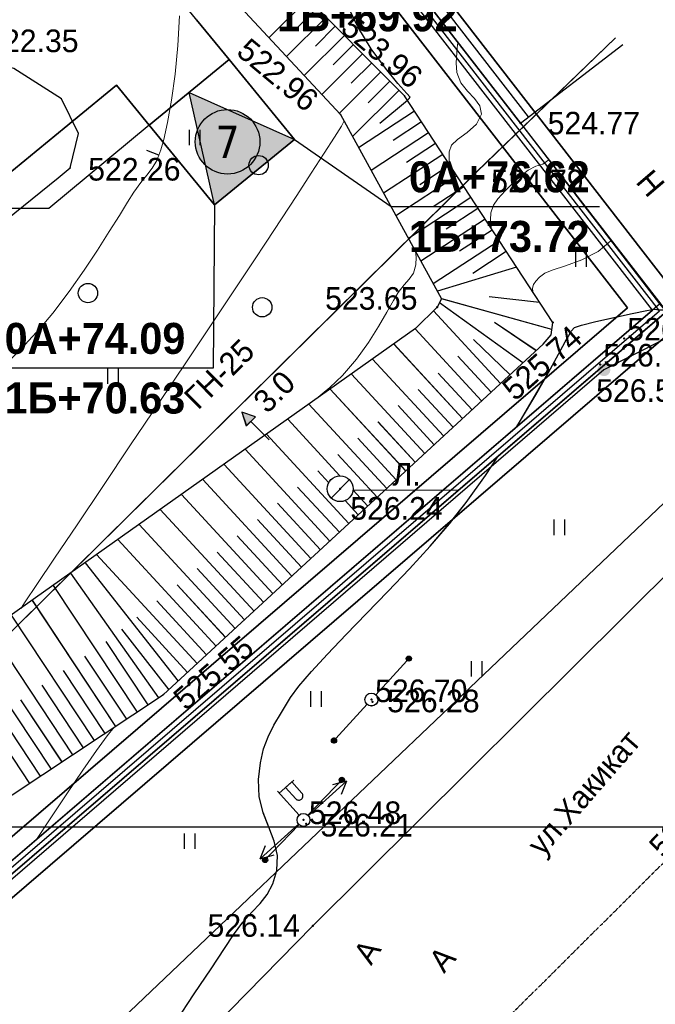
# Model space of a CAD drawing. Header units: millimetres. Extents: x 767170 to 66149698, y -983507 to 2493658.
# Tile 143 of 256: x 2472488 to 2497115, y -714514 to -676377. Entities that reach past the tile are written whole.
import ezdxf
from ezdxf.enums import TextEntityAlignment as Align

# ---------------------------------------------------------------- set-up
doc = ezdxf.new("R2010")
doc.units = ezdxf.units.MM
for name, pattern in [('Д_ТРОТ_ТРУБА', [3, 1.5, -1.5]), ('ДОРОГИ_СТРОЯЩ', [9, 8, -1]), ('Контура низ откосов  Штриховая 0.1-0.5 - - - - - - -', [0.6, 0.1, -0.5])]:
    doc.linetypes.add(name, pattern=pattern)
for name, color, linetype in [('(004) Точки рельефа', 7, 'Continuous'), ('(004a) Точки рельефа (отк.)', 7, 'Continuous'), ('(007) Здания', 7, 'Continuous'), ('(011) Колодцы', 7, 'Continuous'), ('(013) Газ', 30, 'ИК_Газопровод -------г--------'), ('(022) Возд. Линии', 7, 'Continuous'), ('(025) Дорога', 7, 'Continuous'), ('(031) Горизонтали', 42, 'Continuous'), ('(035) Откосы', 7, 'Continuous'), ('(036) Растительность', 7, 'Continuous'), ('(038) Деревья', 7, 'Continuous'), ('(039) Земля', 7, 'Continuous'), ('(040) Ограда', 7, 'Continuous'), ('A_STROYSETKA', 5, 'Continuous'), ('G_KOORD', 7, 'Continuous'), ('GLUXOY OG', 7, 'Continuous'), ('METALL OG', 7, 'Continuous'), ('V-NODE-TEXT', 11, 'Continuous'), ('Пикет', 7, 'Continuous')]:
    doc.layers.add(name, color=color, linetype=linetype)
for name, color, linetype, lineweight in [('(032) Горизонтали утолщенные', 32, 'Continuous', 30), ('(042) Бергштрих', 32, 'Continuous', 30), ('ВВГ 3х2.5', 5, 'Continuous', 40)]:
    doc.layers.add(name, color=color, linetype=linetype, lineweight=lineweight)
doc.styles.add('BM-431', font='txt')
doc.styles.add('D-431', font='txt')
doc.styles.add('FAYZXON', font='GOTHICB.TTF')
doc.styles.add('P-131', font='txt')
doc.styles.add('S', font='txtwr', dxfattribs={"oblique": 15})
doc.styles.get("Standard").update_dxf_attribs({"font": 'isocpeui.ttf'})
doc.styles.add('Tahoma', font='tahoma.ttf')
doc.linetypes.add('FENCELINE1', pattern='A,6.35,-2.54,[133,ltypeshp.shx,S=2.54,R=0,X=-2.54,Y=0],-2.54,25.4', length=36.83)
doc.linetypes.add('GAZ_VOZDUSH', pattern='A,1,-2,["~",Standard,S=3,R=0,X=-1.5,Y=-1.5],-1,10', length=14)
doc.linetypes.add('ИК_Газопровод -------г--------', pattern='A,9,-0.6,["Г",Standard,S=1.2,R=0,X=0,Y=-0.6],-1.2', length=10.8)
doc.linetypes.add('ОГРАДА_БЕТ', pattern='A,4,["|",Standard,S=0.8,R=0,X=0,Y=-0.8],4', length=8)
doc.linetypes.add('ОГРАДА_ГЛИН', pattern='A,4,["|",Standard,S=0.8,R=0,X=0,Y=-0.8],0.5,["|",Standard,S=0.8,R=0,X=0,Y=-0.8],3.5', length=8)

# ---------------------------------------------------------------- blocks, each defined once
blk = doc.blocks.new('d')
at = {"layer": '(038) Деревья'}
blk.add_ellipse((0, 0), major_axis=(0.265, 0.265), ratio=1, start_param=5.497787, end_param=11.780972, dxfattribs=at)
blk = doc.blocks.new('I04010')
for p, q in [((-0.412273, 0.007146), (-0.412273, 1.207146)), ((0.387727, 1.207146), (0.387727, 0.007146))]:
    blk.add_line(p, q)
blk = doc.blocks.new('STOLB-flat-6')
at = {"layer": '(022) Возд. Линии'}
blk.add_circle((0, 0), 0.25, dxfattribs=at)
blk = doc.blocks.new('s3-flat-18')
at = {"layer": '(022) Возд. Линии'}
h = blk.add_hatch(dxfattribs=at)
h.set_pattern_fill('ACET-2D-ANSI31', color=256, scale=0.01, angle=46.2272, style=0)
h.set_pattern_definition([(91.227215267, (-32274.242018, -79600.45155), (-0.031742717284, -0.000679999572), [])])
edge = h.paths.add_edge_path()
edge.add_arc((1.314, 1.372), 0.1, 0, 360)
blk.add_lwpolyline([(0, 0), (1.384, 1.444)], dxfattribs=at)
blk.add_circle((1.314, 1.372), 0.1, dxfattribs=at)
blk = doc.blocks.new('s4-flat-18')
at = {"layer": '(022) Возд. Линии'}
h = blk.add_hatch(dxfattribs=at)
h.set_pattern_fill('ACET-2D-ANSI31', color=256, scale=0.01, angle=226.2272, style=0)
h.set_pattern_definition([(271.227215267, (-32273.89705, -79600.091478), (0.031742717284, 0.000679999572), [])])
edge = h.paths.add_edge_path()
edge.add_arc((-1.314, -1.372), 0.1, 0, 360)
blk.add_lwpolyline([(0, 0), (-1.384, -1.444)], dxfattribs=at)
blk.add_circle((-1.314, -1.372), 0.1, dxfattribs=at)
blk = doc.blocks.new('prov-s-flat-14')
at = {"layer": '(022) Возд. Линии'}
for name, p in [('s3-flat-18', (0.172, 0.179)), ('s4-flat-18', (-0.173, -0.181))]:
    blk.add_blockref(name, p, dxfattribs=at)
blk = doc.blocks.new('STOLB-flat-7')
at = {"layer": '(022) Возд. Линии'}
blk.add_circle((0, 0), 0.25, dxfattribs=at)
blk = doc.blocks.new('s3-flat-19')
at = {"layer": '(022) Возд. Линии'}
h = blk.add_hatch(dxfattribs=at)
h.set_pattern_fill('ACET-2D-ANSI31', color=256, scale=0.01, angle=47.5732, style=0)
h.set_pattern_definition([(92.57319229, (-32276.870753, -79605.11854), (-0.031717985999, -0.001425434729), [])])
edge = h.paths.add_edge_path()
edge.add_arc((1.282, 1.402), 0.1, 0, 360)
blk.add_lwpolyline([(0, 0), (1.349, 1.476)], dxfattribs=at)
blk.add_circle((1.282, 1.402), 0.1, dxfattribs=at)
blk = doc.blocks.new('s4-flat-19')
at = {"layer": '(022) Возд. Линии'}
h = blk.add_hatch(dxfattribs=at)
h.set_pattern_fill('ACET-2D-ANSI31', color=256, scale=0.01, angle=227.5732, style=0)
h.set_pattern_definition([(272.57319229, (-32276.534338, -79604.750465), (0.031717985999, 0.001425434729), [])])
edge = h.paths.add_edge_path()
edge.add_arc((-1.282, -1.402), 0.1, 0, 360)
blk.add_lwpolyline([(0, 0), (-1.349, -1.476)], dxfattribs=at)
blk.add_circle((-1.282, -1.402), 0.1, dxfattribs=at)
blk = doc.blocks.new('prov-s-flat-15')
at = {"layer": '(022) Возд. Линии'}
for name, p in [('s3-flat-19', (0.168, 0.183)), ('s4-flat-19', (-0.169, -0.185))]:
    blk.add_blockref(name, p, dxfattribs=at)
blk = doc.blocks.new('S2-flat-11')
at = {"layer": '(022) Возд. Линии'}
for p, q in [((0, 0), (1.486, 1.338)), ((1.486, 1.338), (0.947, 1.189)), ((1.486, 1.338), (1.282, 0.818))]:
    blk.add_line(p, q, dxfattribs=at)
blk = doc.blocks.new('S1-flat-11')
at = {"layer": '(022) Возд. Линии'}
for p, q in [((0, 0), (-1.486, -1.338)), ((-1.486, -1.338), (-1.282, -0.818)), ((-1.486, -1.338), (-0.947, -1.189))]:
    blk.add_line(p, q, dxfattribs=at)
blk = doc.blocks.new('f-flat-10')
at = {"layer": '(022) Возд. Линии'}
for points in [[(-0.937, 1.04), (-0.379, 1.542)], [(-0.167, 0.186), (-1.004, 1.115)]]:
    blk.add_lwpolyline(points, dxfattribs=at)
blk.add_lwpolyline([(-0.073, 0.809), (-0.073, 0.809, 0.414214), (-0.061, 1.039), (-0.454, 1.475), (-0.695, 1.258), (-0.302, 0.821, 0.414214)], format="xyb", close=True, dxfattribs=at)
blk.add_circle((0, 0), 0.25, dxfattribs=at)
blk = doc.blocks.new('I01171-flat-7')
at = {"layer": '(011) Колодцы'}
blk.add_line((-0.349, -0.361), (0.349, 0.351), dxfattribs=at)
blk.add_circle((0, 0), 0.5, dxfattribs=at)
at = {"color": 4, "style": 'S', "oblique": 15}
blk.add_attdef('Z', (0.547, 0.808), '', height=1, rotation=90, dxfattribs=at)
blk = doc.blocks.new('wef-flat-9')
at = {"layer": '(025) Дорога', "linetype": 'Д_ТРОТ_ТРУБА'}
blk.add_hatch(color=0, dxfattribs=at).paths.add_polyline_path([(-1751554.747, -1402386.181), (-1751554.392, -1402385.83), (-1751554.921, -1402385.65)])
at = {"layer": '(022) Возд. Линии', "color": 0}
for points in [[(-1751554.921, -1402385.65), (-1751554.747, -1402386.181)], [(-1751553.867, -1402386.717), (-1751554.569, -1402386.006)]]:
    blk.add_lwpolyline(points, dxfattribs=at)
at = {"layer": '(025) Дорога', "color": 0, "linetype": 'Д_ТРОТ_ТРУБА'}
blk.add_lwpolyline([(-1751554.747, -1402386.181), (-1751554.392, -1402385.83), (-1751554.921, -1402385.65), (-1751554.747, -1402386.181)], close=True, dxfattribs=at)
blk.add_lwpolyline([(-1751554.747, -1402386.181), (-1751554.392, -1402385.83)], dxfattribs=at)
blk = doc.blocks.new('Topo Xos')
at = {"layer": '(013) Газ', "linetype": 'ByBlock', "transparency": 16777216}
h = blk.add_hatch(color=0, dxfattribs=at)
edge = h.paths.add_edge_path()
edge.add_arc((42.371, -118.322), 0.25, 0, 360)
at = {"layer": '(004) Точки рельефа', "color": 7, "linetype": 'ByBlock', "lineweight": -2, "transparency": 16777216}
for p in [(34.649, -107.716), (32.163, -108.435), (39.134, -108.771), (21.687, -110.507), (37.439, -110.659), (35.908, -115.901), (40.386, -116.493), (32.149, -122.932), (25.311, -130.903), (33.362, -131.097), (30.729, -135.76), (31.087, -139.861)]:
    blk.add_point(p, dxfattribs=at)
at = {"layer": '(004a) Точки рельефа (отк.)', "color": 7, "linetype": 'ByBlock', "lineweight": -2, "transparency": 16777216}
for p in [(43.15, -117.108), (42.224, -118.117)]:
    blk.add_point(p, dxfattribs=at)
at = {"layer": '(007) Здания', "ltscale": 600, "transparency": 16777216}
for points in [[(39.134, -108.771), (43.096, -105.721)], [(39.134, -108.771), (44.525, -115.774), (45.74, -117.222)]]:
    blk.add_lwpolyline(points, dxfattribs=at)
at = {"layer": '(013) Газ', "linetype": 'GAZ_VOZDUSH', "ltscale": 600, "transparency": 16777216, "flags": 128}
for points in [[(211.363, 129.819), (211.209, 128.871), (207.778, 121.494), (202.64, 118.683), (188.166, 85.176), (177.148, 55.188), (172.051, 44.881), (154.526, 10.276), (125.133, -20.235), (128.406, -27.612), (104.917, -48.213), (106.152, -52.909), (104.176, -59.427), (65.329, -101.114), (61.676, -103.137), (50.307, -114.313), (42.371, -118.322), (-2.23, -156.679), (-4.629, -158.957)], [(42.824, -105.462), (37.439, -110.659), (15.198, -132.624), (-12.398, -158.997), (-15.624, -162.344), (-12.587, -165.746), (-13.71, -166.794)]]:
    blk.add_lwpolyline(points, dxfattribs=at)
at = {"layer": '(022) Возд. Линии', "color": 0, "ltscale": 600, "transparency": 16777216, "flags": 128}
blk.add_lwpolyline([(32.647, -122.979), (36.742, -122.984)], dxfattribs=at)
at = {"layer": '(025) Дорога', "linetype": 'Д_ТРОТ_ТРУБА', "ltscale": 600, "transparency": 16777216, "flags": 128}
blk.add_lwpolyline([(223.139, 118.213), (208.245, 89.448), (197.876, 69.507), (189.707, 53.958), (176.533, 32.47), (171.951, 25.289), (161.032, 1.412), (144.541, -23.563), (132.433, -37.824), (113.3, -57.675), (94.179, -76.92), (79.849, -91.248), (51.179, -119.895), (31.087, -139.861), (16.304, -154.937), (-0.773, -172.153), (-3.755, -175.128)], dxfattribs=at)
at = {"layer": '(031) Горизонтали', "color": 42, "linetype": 'Continuous', "lineweight": 0, "ltscale": 600, "transparency": 16777216}
for points in [[(19.241, -118.075), (19.933, -117.358), (20.531, -116.708), (21.014, -116.133), (21.649, -115.292), (22.229, -114.469), (22.749, -113.688), (23.207, -112.972), (23.596, -112.344), (23.914, -111.827), (24.156, -111.443), (24.423, -111.073), (24.658, -110.785), (24.865, -110.52), (25.047, -110.215), (25.209, -109.81), (25.316, -109.403), (25.457, -108.743), (25.61, -107.882), (25.753, -106.872), (25.867, -105.765), (25.93, -104.61)], [(36.387, -110.375), (36.368, -110.099), (36.38, -109.877), (36.463, -109.629), (36.692, -109.402), (37.071, -109.137), (37.438, -108.815), (37.63, -108.417), (37.568, -108.096), (37.357, -107.815), (37.08, -107.533), (36.822, -107.209), (36.666, -106.804), (36.65, -106.433), (36.688, -105.85), (36.712, -105.647)], [(19.772, -127.569), (19.785, -127.558), (19.952, -127.312), (20.404, -126.64), (21.089, -125.621), (21.957, -124.329), (22.955, -122.842), (24.033, -121.236), (25.139, -119.587), (26.22, -117.972), (27.227, -116.468), (28.106, -115.152), (28.808, -114.099), (29.279, -113.386), (29.873, -112.481), (30.469, -111.572), (31.032, -110.707), (31.53, -109.938), (31.929, -109.314), (32.196, -108.885), (32.297, -108.702), (32.295, -108.674)], [(38, -112.842), (38, -112.842), (37.977, -112.511), (37.99, -112.244), (38.091, -111.948), (38.261, -111.698), (38.54, -111.389), (38.867, -111.068), (39.183, -110.786), (39.429, -110.589), (39.733, -110.442), (40.004, -110.359), (40.233, -110.198)], [(39.612, -115.309), (39.612, -115.309), (39.607, -115.158), (39.642, -115.019), (39.726, -114.897), (39.876, -114.741), (40.076, -114.578), (40.364, -114.463), (40.885, -114.298), (41.519, -114.064), (42.144, -113.746), (42.642, -113.327)], [(31.162, -119.5), (31.747, -119.013), (32.245, -118.549), (32.785, -117.91), (33.249, -117.265), (33.641, -116.648), (33.962, -116.096), (34.215, -115.644), (34.402, -115.329), (34.628, -115.036), (34.83, -114.812), (34.99, -114.58), (35.088, -114.265), (35.092, -113.956), (35.07, -113.727)], [(20.408, -136.483), (20.86, -135.799), (21.557, -134.755), (22.182, -133.831), (22.713, -133.067), (23.126, -132.501), (23.396, -132.171)]]:
    blk.add_lwpolyline(points, dxfattribs=at)
at = {"layer": '(032) Горизонтали утолщенные', "color": 32, "linetype": 'Continuous', "lineweight": 30, "ltscale": 600, "transparency": 16777216}
for points in [[(34.775, -107.908), (34.781, -107.854), (34.823, -107.815), (34.865, -107.766), (34.733, -107.622), (34.387, -107.233), (33.903, -106.643), (33.358, -105.899), (32.83, -105.045), (32.394, -104.127), (32.128, -103.189), (32.034, -102.316), (32.053, -101.535), (32.17, -100.802), (32.37, -100.077), (32.377, -100.058)], [(38.996, -120.522), (39.139, -120.291), (39.725, -119.3), (40.222, -118.427), (40.612, -117.723), (40.874, -117.24), (40.992, -117.028), (41.097, -116.832), (41.234, -116.681), (41.5, -116.597), (42.056, -116.46), (42.76, -116.301), (43.466, -116.149), (44.031, -116.033), (44.31, -115.982), (44.519, -116.004), (44.715, -116)], [(25.784, -143.576), (26.499, -142.497), (27.147, -141.527), (27.673, -140.74), (28.023, -140.212), (28.384, -139.722), (28.729, -139.335), (29.047, -138.996), (29.323, -138.649), (29.546, -138.24), (29.702, -137.713), (29.723, -137.132), (29.593, -136.583), (29.384, -136.041), (29.165, -135.478), (29.007, -134.871), (28.981, -134.192), (29.062, -133.543), (29.186, -133.009), (29.357, -132.54), (29.584, -132.085), (29.872, -131.595), (30.228, -131.021), (30.555, -130.574), (31.044, -130.005), (31.665, -129.335), (32.386, -128.583), (33.175, -127.768), (34.001, -126.912), (34.831, -126.033), (35.635, -125.151), (36.38, -124.287), (37.035, -123.46), (37.775, -122.422), (38.269, -121.673)]]:
    blk.add_lwpolyline(points, dxfattribs=at)
at = {"layer": '(035) Откосы', "ltscale": 600, "transparency": 16777216}
for p, q in [((29.396, -105.458), (30.904, -103.955)), ((30.496, -105.067), (31.257, -104.31)), ((30.077, -106.19), (31.609, -104.664)), ((31.19, -105.787), (31.962, -105.018)), ((30.758, -106.923), (32.315, -105.372)), ((31.883, -106.508), (32.668, -105.726)), ((31.439, -107.656), (33.021, -106.081)), ((32.577, -107.228), (33.373, -106.435)), ((32.12, -108.388), (33.726, -106.789)), ((33.231, -107.988), (34.079, -107.143)), ((32.633, -109.289), (34.432, -107.497)), ((33.688, -108.77), (34.754, -107.876)), ((32.863, -109.709), (35.028, -108.295)), ((34.203, -109.431), (35.301, -108.713)), ((33.346, -110.588), (35.575, -109.132)), ((34.718, -110.289), (35.848, -109.55)), ((33.829, -111.467), (36.122, -109.968)), ((35.233, -111.147), (36.395, -110.387)), ((34.311, -112.346), (36.669, -110.805)), ((35.748, -112.005), (36.942, -111.224)), ((34.794, -113.225), (37.216, -111.642)), ((36.262, -112.863), (37.489, -112.061)), ((35.277, -114.104), (37.763, -112.479)), ((36.777, -113.721), (38.037, -112.898)), ((35.759, -114.983), (38.31, -113.316)), ((37.292, -114.579), (38.584, -113.735)), ((35.767, -116.04), (38.364, -118.853)), ((35.055, -116.743), (37.629, -119.531)), ((34.232, -117.325), (36.895, -120.21)), ((37.311, -117.154), (38.731, -118.514)), ((36.705, -117.793), (37.997, -119.192)), ((33.409, -117.908), (36.16, -120.888)), ((32.587, -118.491), (35.425, -121.566)), ((35.953, -118.452), (37.262, -119.871)), ((31.764, -119.074), (34.691, -122.244)), ((35.174, -119.083), (36.527, -120.549)), ((30.941, -119.657), (33.956, -122.922)), ((34.395, -119.713), (35.793, -121.227)), ((30.118, -120.239), (32.142, -122.432)), ((33.617, -120.344), (35.058, -121.905)), ((29.296, -120.822), (32.487, -124.279)), ((32.838, -120.974), (34.323, -122.583)), ((28.473, -121.405), (31.752, -124.957)), ((32.059, -121.605), (33.589, -123.262)), ((27.65, -121.988), (31.017, -125.635)), ((31.281, -122.235), (31.707, -122.698)), ((26.828, -122.571), (30.283, -126.313)), ((26.005, -123.153), (29.548, -126.992)), ((30.502, -122.866), (32.119, -124.618)), ((32.647, -122.979), (33.221, -123.601)), ((29.723, -123.496), (31.385, -125.296)), ((32.347, -123.391), (32.854, -123.94)), ((25.182, -123.736), (28.813, -127.67)), ((24.359, -124.319), (28.079, -128.348)), ((28.944, -124.127), (30.65, -125.974)), ((23.537, -124.902), (27.344, -129.026)), ((28.166, -124.757), (29.915, -126.653)), ((27.387, -125.388), (29.181, -127.331)), ((22.265, -125.803), (25.875, -130.383)), ((22.714, -125.485), (26.609, -129.704)), ((21.699, -126.204), (25.117, -131.031)), ((26.608, -126.018), (28.446, -128.009)), ((21.032, -126.676), (24.283, -131.584)), ((25.83, -126.649), (27.711, -128.687)), ((20.216, -127.254), (23.45, -132.136)), ((25.051, -127.279), (26.977, -129.365)), ((19.4, -127.832), (22.616, -132.688)), ((24.272, -127.91), (26.242, -130.044)), ((18.582, -128.408), (21.783, -133.24)), ((23.685, -128.37), (25.507, -130.722)), ((23.07, -128.847), (24.7, -131.308)), ((17.764, -128.984), (20.949, -133.792)), ((16.946, -129.56), (20.115, -134.344)), ((22.245, -129.412), (23.867, -131.86)), ((21.42, -129.978), (23.033, -132.412)), ((20.595, -130.542), (22.199, -132.964)), ((19.769, -131.106), (21.366, -133.516)), ((18.944, -131.67), (20.532, -134.068))]:
    blk.add_line(p, q, dxfattribs=at)
at = {"layer": '(035) Откосы', "linetype": 'Контура низ откосов  Штриховая 0.1-0.5 - - - - - - -', "ltscale": 600, "transparency": 16777216}
blk.add_lwpolyline([(14.281, -85.984), (20.727, -96.133), (32.163, -108.435), (36.083, -115.573), (35.908, -115.901), (35.074, -116.729), (19.635, -127.666), (6.134, -137.179), (-1.835, -146.353), (-12.255, -157.943)], dxfattribs=at)
at = {"layer": '(035) Откосы', "ltscale": 600, "transparency": 16777216}
for points in [[(-9.862, -160.886), (2.903, -149.919), (7.746, -142.538), (25.311, -130.903), (40.01, -117.334), (40.328, -116.97), (40.386, -116.493), (34.649, -107.716), (22.507, -95.526), (14.281, -85.984)], [(38.987, -114.353), (35.924, -115.282)], [(39.879, -115.717), (37.924, -115.495)], [(39.233, -118.052), (35.996, -115.737)], [(40.353, -116.767), (36.083, -115.573)], [(39.739, -117.584), (38.128, -116.495)]]:
    blk.add_lwpolyline(points, dxfattribs=at)
at = {"layer": '(039) Земля', "linetype": 'Контура низ откосов  Штриховая 0.1-0.5 - - - - - - -', "ltscale": 600, "transparency": 16777216, "flags": 128}
blk.add_lwpolyline([(2.811, -120.244), (3.342, -122.121), (4.455, -122.912), (5.28, -123.305), (18.645, -112.966), (21.231, -110.886), (21.687, -110.507), (22.018, -109.166), (21.349, -107.829), (19.504, -106.655), (18.058, -106.32), (3.027, -119.591), (2.811, -120.244)], dxfattribs=at)
at = {"layer": '(040) Ограда', "linetype": 'ОГРАДА_БЕТ', "ltscale": 600, "transparency": 16777216, "flags": 128}
for points in [[(39.134, -108.771), (13.815, -76.126), (34.668, -57.395), (34.936, -57.692), (35.233, -57.425)], [(-12.255, -157.943), (-9.862, -160.886), (-9.1, -161.822), (44.525, -115.774)]]:
    blk.add_lwpolyline(points, dxfattribs=at)
at = {"layer": '(040) Ограда', "ltscale": 600, "transparency": 16777216, "flags": 128}
blk.add_lwpolyline([(39.45, -108.525), (14.359, -76.175), (34.638, -57.96), (34.905, -58.257), (35.5, -57.722)], dxfattribs=at)
at = {"layer": '(040) Ограда', "ltscale": 600, "transparency": 16777216}
blk.add_lwpolyline([(-12.565, -158.195), (-10.172, -161.138), (-9.151, -162.393), (44.786, -116.077)], dxfattribs=at)
at = {"layer": '(042) Бергштрих', "color": 32, "linetype": 'Continuous', "lineweight": 30, "ltscale": 600, "transparency": 16777216}
blk.add_line((25.128, -110.013), (24.663, -109.828), dxfattribs=at)
at = {"layer": '(022) Возд. Линии', "transparency": 16777216}
for name, p in [('wef-flat-9', (1751583.262, 1402265.682)), ('I01171-flat-7', (32.149, -122.932)), ('prov-s-flat-15', (33.363, -131.096)), ('STOLB-flat-7', (33.362, -131.097)), ('prov-s-flat-14', (30.73, -135.759)), ('f-flat-10', (30.729, -135.76)), ('S2-flat-11', (30.913, -135.595)), ('STOLB-flat-6', (30.729, -135.76)), ('S1-flat-11', (30.542, -135.928))]:
    blk.add_blockref(name, p, dxfattribs=at)
at = {"layer": '(036) Растительность', "linetype": 'Continuous', "transparency": 16777216, "xscale": 0.5, "yscale": 0.5, "zscale": 0.5}
for p in [(26.515, -109.629), (41.488, -114.34), (23.354, -118.875), (40.646, -124.731), (37.441, -130.213), (31.224, -131.377), (26.329, -136.883)]:
    blk.add_blockref('I04010', p, dxfattribs=at)
at = {"layer": '(038) Деревья', "linetype": 'Continuous', "transparency": 16777216}
for p in [(28.992, -110.399), (22.379, -115.353), (29.13, -115.904)]:
    blk.add_blockref('d', p, dxfattribs=at)
at = {"layer": '(004) Точки рельефа', "linetype": 'ByBlock', "transparency": 16777216, "char_height": 0.875, "attachment_point": 4, "style": 'D-431'}
for s, insert, rotation in [('523.96', (32.397, -104.861), 320.1704), ('522.96', (28.36, -105.757), 320.1704), ('525.74', (38.639, -119.244), 41.4416), ('525.55', (25.889, -131.232), 40.8179)]:
    blk.add_mtext(s, dxfattribs=dict(at, insert=insert, rotation=rotation))
for s, insert in [('522.35', (18.436, -105.59)), ('524.77', (40.19, -108.779)), ('522.26', (22.387, -110.564)), ('524.79', (38.002, -111.018)), ('523.65', (31.567, -115.567)), ('526.59', (42.07, -119.135)), ('526.24', (32.544, -123.698)), ('526.28', (33.973, -131.158)), ('526.21', (31.387, -135.97)), ('526.14', (27.011, -139.854))]:
    blk.add_mtext(s, dxfattribs=dict(at, insert=insert))
at = {"layer": '(004a) Точки рельефа (отк.)', "linetype": 'ByBlock', "transparency": 16777216, "char_height": 0.875, "attachment_point": 4, "style": 'D-431'}
for s, insert in [('526.59', (43.275, -116.758)), ('526.53', (42.349, -117.767))]:
    blk.add_mtext(s, dxfattribs=dict(at, insert=insert))
at = {"layer": '(007) Здания', "transparency": 16777216, "style": 'P-131'}
blk.add_text('Н', height=0.88, rotation=310.4615, dxfattribs=at).set_placement((43.568, -111.06))
at = {"layer": '(011) Колодцы', "transparency": 16777216, "style": 'BM-431'}
blk.add_text('Л.', height=0.875, dxfattribs=at).set_placement((34.178, -122.809))
at = {"layer": '(013) Газ', "color": 0, "linetype": 'Continuous', "transparency": 16777216, "style": 'BM-431'}
for s, p in [('ГН-25', (26.646, -119.913)), ('3.0', (29.325, -120.055))]:
    blk.add_text(s, height=0.875, rotation=44.6423, dxfattribs=at).set_placement(p)
at = {"layer": '(025) Дорога', "linetype": 'ДОРОГИ_СТРОЯЩ', "transparency": 16777216, "style": 'BM-431'}
blk.add_text('A', height=0.875, rotation=57.4738, dxfattribs=at).set_placement((33.353, -141.425))
blk = doc.blocks.new('A$Cf7d37bc6')
h = blk.add_hatch(color=1)
h.dxf.hatch_style = 1
h.paths.add_polyline_path([(-1024, 1718), (-695, -2742), (2742, -695)])
blk.add_lwpolyline([(-2742, 695), (695, 2742), (2742, -695), (-695, -2742)], close=True)
blk.add_lwpolyline([(-695, -2742), (-1024, 1718), (2742, -695)])
blk = doc.blocks.new('KOORDINIR')
at = {"color": 0}
for tag, p in [('Y', (0, 1.2)), ('X', (0, -3.8))]:
    blk.add_attdef(tag, p, '', height=2.6, dxfattribs=at)
blk = doc.blocks.new('Eksplikatsia')
h = blk.add_hatch(color=2)
h.dxf.hatch_style = 1
edge = h.paths.add_edge_path()
edge.add_arc((0, 0), 1250, 0, 360)
at = {"lineweight": 30}
blk.add_circle((0, 0), 1250, dxfattribs=at)
at = {"color": 1}
blk.add_attdef('№', text='', height=1250, dxfattribs=at).set_placement((0, 0), align=Align.MIDDLE_CENTER)
blk = doc.blocks.new('A$Cccaa34c6')
at = {"layer": 'A_STROYSETKA', "linetype": 'Continuous'}
blk.add_line((-7707.2, 50000), (250000, 50000), dxfattribs=at)
blk = doc.blocks.new('asdaw1234141')
at = {"layer": '(013) Газ', "linetype": 'ByBlock'}
h = blk.add_hatch(color=0, dxfattribs=at)
edge = h.paths.add_edge_path()
edge.add_arc((-14289, -32290), 250, 0, 360)
at = {"layer": '(004) Точки рельефа', "color": 7, "linetype": 'ByBlock', "lineweight": -2}
for p in [(-17525, -22739), (-20751, -29869), (-16273, -30461), (-24510, -36900), (-23297, -45065), (-25930, -49728), (-25572, -53829)]:
    blk.add_point(p, dxfattribs=at)
at = {"layer": '(004a) Точки рельефа (отк.)', "color": 7, "linetype": 'ByBlock', "lineweight": -2}
for p in [(-13509, -31076), (-14435, -32085)]:
    blk.add_point(p, dxfattribs=at)
at = {"layer": '(007) Здания', "ltscale": 600}
for points in [[(-17525, -22739), (-13563, -19689)], [(-17525, -22739), (-12134, -29742), (-10919, -31190)]]:
    blk.add_lwpolyline(points, dxfattribs=at)
at = {"layer": '(013) Газ', "linetype": 'GAZ_VOZDUSH', "ltscale": 600, "flags": 128}
blk.add_lwpolyline([(-13836, -19430), (-19220, -24627), (-41461, -46592), (-69057, -72965), (-72284, -76313), (-69246, -79714), (-70369, -80762)], dxfattribs=at)
at = {"layer": '(022) Возд. Линии', "color": 0, "ltscale": 600, "flags": 128}
blk.add_lwpolyline([(-24012, -36947), (-19917, -36952)], dxfattribs=at)
at = {"layer": '(025) Дорога', "linetype": 'Д_ТРОТ_ТРУБА', "elevation": 524612}
blk.add_lwpolyline([(-64493, -105070), (-53854, -94447), (-47824, -88199), (-45983, -86685), (-44042, -84841), (-41326, -81884), (-39588, -79458), (-31164, -70747), (-21589, -60944), (-12051, -51459), (-2009, -41732), (6767, -33428), (12566, -27815), (14277, -26160)], dxfattribs=at)
at = {"layer": '(031) Горизонтали', "color": 42, "linetype": 'Continuous', "lineweight": 0, "ltscale": 600}
for points in [[(-36887, -41537), (-36874, -41526), (-36708, -41280), (-36256, -40609), (-35570, -39589), (-34702, -38297), (-33704, -36810), (-32626, -35204), (-31521, -33555), (-30439, -31941), (-29433, -30437), (-28553, -29120), (-27852, -28067), (-27380, -27355), (-26786, -26450), (-26190, -25540), (-25627, -24676), (-25129, -23906), (-24730, -23283), (-24463, -22854), (-24362, -22670), (-24364, -22643)], [(-18659, -26810), (-18659, -26810), (-18683, -26480), (-18669, -26212), (-18569, -25917), (-18398, -25667), (-18120, -25357), (-17792, -25037), (-17476, -24754), (-17230, -24558), (-16926, -24410), (-16655, -24327), (-16427, -24166)], [(-17047, -29277), (-17047, -29277), (-17052, -29126), (-17018, -28987), (-16934, -28865), (-16784, -28709), (-16583, -28546), (-16295, -28432), (-15774, -28266), (-15140, -28032), (-14515, -27714), (-14018, -27295)], [(-25498, -33469), (-24913, -32982), (-24414, -32517), (-23875, -31879), (-23410, -31233), (-23018, -30616), (-22697, -30064), (-22444, -29613), (-22257, -29298), (-22031, -29005), (-21829, -28780), (-21670, -28548), (-21571, -28233), (-21567, -27924), (-21590, -27696)], [(-36251, -50451), (-35799, -49767), (-35103, -48723), (-34477, -47800), (-33946, -47035), (-33533, -46469), (-33264, -46140)]]:
    blk.add_lwpolyline(points, dxfattribs=at)
at = {"layer": '(032) Горизонтали утолщенные', "color": 32, "linetype": 'Continuous', "lineweight": 30, "ltscale": 600}
for points in [[(-17663, -34490), (-17520, -34259), (-16934, -33268), (-16437, -32395), (-16048, -31691), (-15785, -31208), (-15667, -30996), (-15562, -30801), (-15426, -30650), (-15160, -30565), (-14603, -30428), (-13899, -30269), (-13193, -30117), (-12628, -30001), (-12349, -29951), (-12141, -29972), (-11944, -29968)], [(-30876, -57545), (-30161, -56466), (-29512, -55495), (-28986, -54708), (-28636, -54180), (-28275, -53690), (-27930, -53303), (-27613, -52964), (-27336, -52618), (-27114, -52208), (-26957, -51681), (-26936, -51100), (-27066, -50552), (-27275, -50009), (-27494, -49447), (-27652, -48839), (-27679, -48161), (-27597, -47512), (-27474, -46978), (-27302, -46508), (-27075, -46053), (-26787, -45564), (-26432, -44989), (-26105, -44542), (-25615, -43974), (-24994, -43303), (-24273, -42551), (-23484, -41737), (-22659, -40880), (-21828, -40001), (-21025, -39120), (-20279, -38255), (-19624, -37428), (-18884, -36390), (-18390, -35641)]]:
    blk.add_lwpolyline(points, dxfattribs=at)
at = {"layer": '(035) Откосы', "ltscale": 600}
for p, q in [((-19367, -28547), (-18076, -27703)), ((-20892, -30009), (-18295, -32822)), ((-21604, -30711), (-19030, -33500)), ((-19348, -31122), (-17928, -32483)), ((-22427, -31294), (-19765, -34178)), ((-23250, -31877), (-20499, -34856)), ((-19955, -31761), (-18663, -33161)), ((-24073, -32459), (-21234, -35534)), ((-20707, -32421), (-19397, -33839)), ((-24895, -33042), (-21969, -36213)), ((-21485, -33051), (-20132, -34517)), ((-25718, -33625), (-22703, -36891)), ((-22264, -33682), (-20867, -35195)), ((-26541, -34208), (-24517, -36400)), ((-23043, -34312), (-21601, -35874)), ((-27364, -34791), (-24173, -38247)), ((-23821, -34943), (-22336, -36552)), ((-28186, -35373), (-24907, -38925)), ((-24600, -35573), (-23071, -37230)), ((-29009, -35956), (-25642, -39604)), ((-25379, -36204), (-24952, -36666)), ((-29832, -36539), (-26377, -40282)), ((-26157, -36834), (-24540, -38586)), ((-24012, -36947), (-23438, -37569)), ((-30654, -37122), (-27111, -40960)), ((-24312, -37359), (-23805, -37908)), ((-31477, -37705), (-27846, -41638)), ((-26936, -37465), (-25275, -39265)), ((-27715, -38095), (-26009, -39943)), ((-32300, -38287), (-28581, -42316)), ((-33123, -38870), (-29315, -42995)), ((-28494, -38726), (-26744, -40621)), ((-33945, -39453), (-30050, -43673)), ((-29272, -39356), (-27479, -41299)), ((-30051, -39987), (-28213, -41977)), ((-34961, -40172), (-31542, -45000)), ((-35627, -40644), (-32376, -45552)), ((-30830, -40617), (-28948, -42656)), ((-36443, -41223), (-33210, -46104)), ((-31608, -41248), (-29683, -43334)), ((-37260, -41800), (-34043, -46656)), ((-38077, -42376), (-34877, -47208)), ((-38895, -42952), (-35710, -47761)), ((-33589, -42816), (-31959, -45276)), ((-34414, -43381), (-32793, -45828)), ((-39713, -43529), (-36544, -48313)), ((-35239, -43946), (-33626, -46380)), ((-36064, -44510), (-34460, -46932)), ((-36890, -45074), (-35293, -47484)), ((-37715, -45639), (-36127, -48037))]:
    blk.add_line(p, q, dxfattribs=at)
for points in [[(-17672, -28321), (-20736, -29251)], [(-17427, -32020), (-20664, -29705)], [(-16307, -30736), (-20576, -29541)], [(-16780, -29686), (-18736, -29463)], [(-16920, -31552), (-18531, -30464)]]:
    blk.add_lwpolyline(points, dxfattribs=at)
at = {"layer": '(040) Ограда', "linetype": 'ОГРАДА_БЕТ', "ltscale": 600, "flags": 128}
blk.add_lwpolyline([(-68914, -71911), (-66521, -74854), (-65760, -75790), (-12134, -29742)], dxfattribs=at)
at = {"layer": '(040) Ограда', "ltscale": 600}
blk.add_lwpolyline([(-69224, -72163), (-66831, -75106), (-65811, -76362), (-11873, -30045)], dxfattribs=at)
at = {"layer": 'Пикет', "color": 7, "linetype": 'ByBlock', "lineweight": -2, "transparency": 16777216}
for p in [(-23255, -45153, 526700), (-25820, -49876, 526484)]:
    blk.add_point(p, dxfattribs=at)
at = {"layer": '(022) Возд. Линии', "xscale": 1000, "yscale": 1000, "zscale": 1000}
for name, p in [('wef-flat-9', (1751526603, 1402351714)), ('I01171-flat-7', (-24510, -36900)), ('prov-s-flat-15', (-23297, -45065)), ('STOLB-flat-7', (-23297, -45065)), ('prov-s-flat-14', (-25930, -49728)), ('f-flat-10', (-25930, -49728)), ('S2-flat-11', (-25747, -49563)), ('STOLB-flat-6', (-25930, -49728)), ('S1-flat-11', (-26117, -49897))]:
    blk.add_blockref(name, p, dxfattribs=at)
at = {"layer": '(036) Растительность', "linetype": 'Continuous', "xscale": 500, "yscale": 500, "zscale": 500}
for p in [(-15171, -28308), (-16013, -38700), (-19219, -44182), (-25435, -45346), (-30330, -50851)]:
    blk.add_blockref('I04010', p, dxfattribs=at)
at = {"layer": '(038) Деревья', "linetype": 'Continuous', "xscale": 1000, "yscale": 1000, "zscale": 1000}
blk.add_blockref('d', (-27529, -29872), dxfattribs=at)
at = {"layer": '(004) Точки рельефа', "linetype": 'ByBlock', "char_height": 875, "attachment_point": 4, "style": 'D-431'}
for s, insert in [('524.77', (-16469, -22747)), ('524.79', (-18657, -24986)), ('523.65', (-25092, -29535)), ('526.59', (-14590, -33103)), ('526.24', (-24115, -37667)), ('526.28', (-22687, -45127)), ('526.21', (-25272, -49939)), ('526.14', (-29648, -53822))]:
    blk.add_mtext(s, dxfattribs=dict(at, insert=insert))
for s, insert, rotation in [('525.74', (-18021, -33212), 41.4416), ('525.55', (-30770, -45201), 40.8179)]:
    blk.add_mtext(s, dxfattribs=dict(at, insert=insert, rotation=rotation))
at = {"layer": '(004a) Точки рельефа (отк.)', "linetype": 'ByBlock', "char_height": 875, "attachment_point": 4, "style": 'D-431'}
for s, insert in [('526.59', (-13384, -30726)), ('526.53', (-14310, -31735))]:
    blk.add_mtext(s, dxfattribs=dict(at, insert=insert))
at = {"layer": '(007) Здания', "style": 'P-131'}
blk.add_text('Н', height=880, rotation=310.4615, dxfattribs=at).set_placement((-13092, -25029))
at = {"layer": '(011) Колодцы', "style": 'BM-431'}
blk.add_text('Л.', height=875, dxfattribs=at).set_placement((-22481, -36777))
at = {"layer": '(013) Газ', "color": 0, "linetype": 'Continuous', "style": 'BM-431'}
for s, p in [('ГН-25', (-30013, -33882)), ('3.0', (-27335, -34023))]:
    blk.add_text(s, height=875, rotation=44.6423, dxfattribs=at).set_placement(p)
at = {"layer": '(025) Дорога', "linetype": 'ДОРОГИ_СТРОЯЩ', "style": 'BM-431'}
for s, p in [('ул.Хакикат', (-16671, -51177)), ('A', (-20485, -55699))]:
    blk.add_text(s, height=875, rotation=49.0234, dxfattribs=at).set_placement(p)
at = {"color": 4, "oblique": 15}
for p in [(7915, -43169, 526510), (-14957, -65237, 525926), (-30354, -80716, 525694), (-52139, -102428, 524466)]:
    blk.add_attdef('Z', p, '', height=1000, rotation=4.8022, dxfattribs=at)
at = {"layer": 'V-NODE-TEXT', "color": 7, "linetype": 'ByBlock', "char_height": 875, "attachment_point": 4, "style": 'D-431'}
for s, insert in [('{\\fD431|b0|i0|c0|p34;526.70}', (-23155, -44733, 526700)), ('{\\fD431|b0|i0|c0|p34;526.48}', (-25720, -49456, 526484))]:
    blk.add_mtext(s, dxfattribs=dict(at, insert=insert))
at = {"layer": 'V-NODE-TEXT', "color": 7, "linetype": 'ByBlock', "insert": (-12295, -50959, 526307), "char_height": 875, "attachment_point": 4, "rotation": 46.8652, "style": 'D-431'}
blk.add_mtext('{\\fD431|b0|i0|c0|p34;526.31}', dxfattribs=at)

msp = doc.modelspace()

# ---------------------------------------------------------------- block references
at = {"xscale": 1000, "yscale": 1000, "zscale": 1000}
msp.add_blockref('Topo Xos', (2452754.32, -571613.28), dxfattribs=at)

# ---------------------------------------------------------------- next in the draw order: linework, layer by layer
for points in [[(2441355.79, -736834.3), (2438963.79, -738920.39), (2400395.29, -685926.13), (2323754.93, -569428.84), (2454734.55, -489851.54), (2517832.14, -602286.69), (2486575.58, -622966.39), (2486415.24, -626464), (2488363.36, -629103.83), (2467521.85, -647824.51), (2498510.59, -687779.78), (2450636.95, -728888.93), (2451483.64, -729874.71), (2446654.19, -734022.69)], [(2496040.54, -687532.07), (2465073.23, -647604.42), (2485944.29, -628857.21), (2484587.9, -627019.22), (2484819.37, -621970.03), (2515443.67, -601708.63), (2462108.51, -506669.4)], [(2438321.29, -751362.62), (2577813.45, -618609.46)], [(2465073.23, -647604.42), (2496040.54, -687532.07), (2449464.21, -727523.52), (2446596.96, -724185.21), (2442226.53, -727938.95), (2445243.68, -732084.6), (2446354.22, -731116.09), (2443813.41, -728157.85), (2446468.51, -725877.4), (2449009.86, -728836.26), (2497001.83, -687629.31), (2466025.47, -647690.01)], [(2466569.61, -647738.92), (2497549.33, -687682.55), (2449270.46, -729139.67), (2449791.45, -729746.26), (2447136.35, -732026.71), (2446614.85, -731419.53), (2445479.97, -732409.28), (2446654.19, -734022.69), (2451483.64, -729874.71), (2450636.95, -728888.93), (2498510.59, -687779.78), (2467521.85, -647824.51)]]:
    msp.add_lwpolyline(points)
at = {"lineweight": 30}
msp.add_lwpolyline([(2393442.22, -637053.35), (2399077.92, -656797.86), (2419513.28, -706926.67), (2444768.7, -741628.36, -0.376197), (2444411.26, -745566.86), (2453179.68, -737222.06, -0.45328456), (2448685.85, -736814.25), (2434281.57, -717022.34, -0.39720505), (2434803.24, -712938.6), (2476239.69, -678917.3), (2477505.41, -680459.07), (2480602.62, -677923.17), (2462828.51, -656279.77), (2432689.19, -681030.96), (2434593.13, -683349.37, -0.41421356), (2434178.66, -687571.71), (2425280.07, -694879.46, -0.5052191), (2420598.1, -693693.53), (2404648.57, -654568.66, -0.16168228)], format="xyb", dxfattribs=at)
for points in [[(2465073.23, -647604.42), (2496040.54, -687532.07)], [(2496040.54, -687532.07), (2465073.23, -647604.42)], [(2497001.83, -687629.31), (2466025.47, -647690.01)], [(2466569.61, -647738.92), (2497549.33, -687682.55)], [(2498510.59, -687779.78), (2467521.85, -647824.51)], [(2480602.37, -677923.37), (2479333.33, -676377.56)], [(2479333.33, -676377.56), (2480602.37, -677923.37)], [(2477505.41, -680459.07), (2480602.37, -677923.37)], [(2480602.37, -677923.37), (2480600.35, -677925.03)], [(2480600.35, -677925.03), (2483135.11, -681012.61)], [(2434803.24, -712938.6), (2476239.69, -678917.3)], [(2476239.69, -678917.3), (2449189.98, -701123.84)], [(2476239.69, -678917.3), (2477505.41, -680459.07)], [(2477505.41, -680459.07), (2476239.69, -678917.3)], [(2477501.37, -680462.39), (2477505.41, -680459.07)], [(2480039.44, -683554.01), (2477501.37, -680462.39)], [(2483135.11, -681012.61), (2480039.44, -683554.01)], [(2496040.54, -687532.07), (2449464.21, -727523.52)], [(2449464.21, -727523.52), (2496040.54, -687532.07)], [(2449009.86, -728836.26), (2497001.83, -687629.31)], [(2497549.33, -687682.55), (2449270.46, -729139.67)], [(2450636.95, -728888.93), (2498510.59, -687779.78)]]:
    msp.add_lwpolyline(points, dxfattribs=at)
msp.add_lwpolyline([(2480039.44, -683554.01), (2483135.11, -681012.61), (2480600.35, -677925.03), (2477504.68, -680466.43)], close=True)
at = {"layer": 'G_KOORD', "color": 5, "linetype": 'Continuous'}
for points in [[(2477501.37, -680462.39), (2473621.17, -683691.64), (2465544.5, -683691.64)], [(2483134.39, -681019.98), (2486877.52, -683616.95), (2494954.19, -683616.95)], [(2480039.44, -683554.01), (2479980.95, -689875.92), (2471904.27, -689875.92)]]:
    msp.add_lwpolyline(points, dxfattribs=at)
at = {"layer": 'GLUXOY OG', "color": 186, "linetype": 'ОГРАДА_ГЛИН', "lineweight": 30, "ltscale": 400}
for points in [[(2439079.89, -737890.33), (2400971, -685527.59), (2324738.53, -569650.32), (2454478.73, -490826.03), (2516903.29, -602061.89), (2485892.61, -622578.92), (2485704.61, -626679.92), (2487422.61, -629007.92), (2466569.61, -647738.92), (2497549.33, -687682.55)], [(2497001.83, -687629.31), (2466025.47, -647690.01), (2486885.04, -628953.11), (2485298.53, -626803.3), (2485502.34, -622357.51), (2516372.52, -601933.43), (2454332.55, -491382.88), (2325300.58, -569776.88), (2401299.98, -685299.86), (2439146.23, -737301.72)]]:
    msp.add_lwpolyline(points, dxfattribs=at)
at = {"layer": 'GLUXOY OG', "color": 186, "lineweight": 30, "ltscale": 400}
msp.add_lwpolyline([(2497275.58, -687655.93), (2466297.54, -647714.47), (2487153.82, -628980.52), (2485501.57, -626741.61), (2485697.48, -622468.21), (2516637.9, -601997.66), (2454405.64, -491104.45), (2325019.56, -569713.6), (2401135.49, -685413.73), (2439113.06, -737596.03)], dxfattribs=at)
at = {"layer": 'METALL OG', "color": 5, "lineweight": 30, "ltscale": 120}
for points in [[(2449009.86, -728836.26), (2497001.83, -687629.31)], [(2497549.33, -687682.55), (2449270.46, -729139.67)]]:
    msp.add_lwpolyline(points, dxfattribs=at)
at = {"layer": 'METALL OG', "color": 5, "linetype": 'FENCELINE1', "lineweight": 30, "ltscale": 80}
msp.add_lwpolyline([(2449140.16, -728987.97), (2497275.58, -687655.93)], dxfattribs=at)

# ---------------------------------------------------------------- next in the draw order: block references
msp.add_blockref('A$Cccaa34c6', (2309413.61, -757644.92))
at = {"rotation": 8.525980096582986}
msp.add_blockref('A$Cf7d37bc6', (2480319.9, -680739.52), dxfattribs=at)
ref = msp.add_blockref('Eksplikatsia', (2480542.65, -681107.12))
ref.add_attrib('№', '7', dxfattribs={"color": 1, "height": 1250, "style": 'Tahoma'}).set_placement((2480542.65, -681107.12), align=Align.MIDDLE_CENTER)
at = {"layer": 'G_KOORD', "color": 5}
ref = msp.add_blockref('KOORDINIR', (2482461.28, -675073.25), dxfattribs=dict(at, xscale=461.5384615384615, yscale=461.5384615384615, zscale=461.5384615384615))
ref.add_attrib('Y', '0А+81.27', (2482461.28, -674519.4), dxfattribs={"layer": '0', "color": 0, "height": 1200, "style": 'FAYZXON'})
ref.add_attrib('X', '1Б+69.92', (2482461.28, -676827.09), dxfattribs={"layer": '0', "color": 0, "height": 1200, "style": 'FAYZXON'})
ref = msp.add_blockref('KOORDINIR', (2487569.82, -683616.95), dxfattribs=dict(at, xscale=461.5384615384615, yscale=461.5384615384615, zscale=461.5384615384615))
ref.add_attrib('Y', '0А+76.62', (2487569.82, -683063.11), dxfattribs={"layer": '0', "color": 0, "height": 1200, "style": 'FAYZXON'})
ref.add_attrib('X', '1Б+73.72', (2487569.82, -685370.8), dxfattribs={"layer": '0', "color": 0, "height": 1200, "style": 'FAYZXON'})
ref = msp.add_blockref('KOORDINIR', (2471904.27, -689875.92), dxfattribs=dict(at, xscale=461.5384615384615, yscale=461.5384615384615, zscale=461.5384615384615))
ref.add_attrib('Y', '0А+74.09', (2471904.27, -689322.07), dxfattribs={"layer": '0', "color": 0, "height": 1200, "style": 'FAYZXON'})
ref.add_attrib('X', '1Б+70.63', (2471904.27, -691629.77), dxfattribs={"layer": '0', "color": 0, "height": 1200, "style": 'FAYZXON'})
at = {"layer": 'ВВГ 3х2.5', "color": 1, "lineweight": 40}
msp.add_blockref('asdaw1234141', (2509413.61, -657644.92), dxfattribs=at)

doc.saveas('drawing.dxf')
